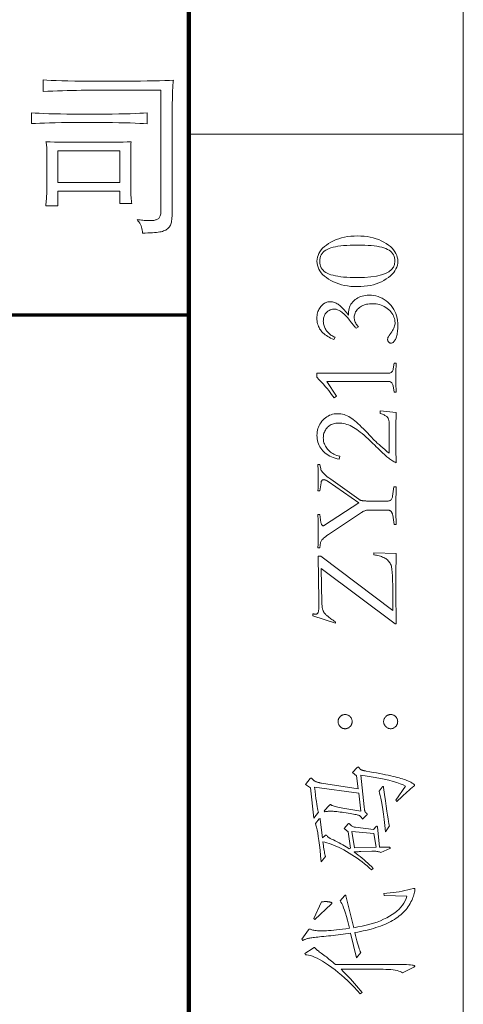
# Model space of a CAD drawing. Extents: x 0 to 1189, y 0 to 841.
# Tile 123 of 132: x 1163 to 1179, y 38 to 74. Entities that reach past the tile are written whole.
import ezdxf

# ---------------------------------------------------------------- set-up
doc = ezdxf.new("R2010")
doc.units = 0

msp = doc.modelspace()

# ---------------------------------------------------------------- linework, layer by layer
at = {"color": 7, "lineweight": 13}
msp.add_line((1179, 10), (1179, 831), dxfattribs=at)
at = {"color": 7, "lineweight": 100}
msp.add_line((1169, 20), (1169, 821), dxfattribs=at)
at = {"color": 7, "lineweight": 13, "ltscale": 0.25}
msp.add_line((1169, 70.083), (1179, 70.083), dxfattribs=at)
at = {"color": 5, "lineweight": 70}
msp.add_line((1064, 63.5), (1169, 63.5), dxfattribs=at)
at = {"color": 7, "lineweight": 13}
for points in [[(1168.44, 72.045), (1168.432, 72.009), (1168.424, 71.952), (1168.417, 71.875), (1168.411, 71.777), (1168.406, 71.66), (1168.402, 71.522), (1168.399, 71.363), (1168.396, 71.184), (1168.395, 70.985), (1168.395, 70.766), (1168.395, 67.296), (1168.394, 67.223), (1168.392, 67.155), (1168.388, 67.091), (1168.384, 67.031), (1168.377, 66.975), (1168.37, 66.924), (1168.361, 66.877), (1168.35, 66.834), (1168.339, 66.796), (1168.326, 66.761), (1168.31, 66.73), (1168.292, 66.701), (1168.271, 66.674), (1168.246, 66.648), (1168.219, 66.625), (1168.189, 66.604), (1168.155, 66.585), (1168.119, 66.567), (1168.079, 66.552), (1168.037, 66.538), (1167.99, 66.526), (1167.938, 66.516), (1167.88, 66.507), (1167.816, 66.498), (1167.746, 66.492), (1167.671, 66.486), (1167.59, 66.482), (1167.503, 66.478), (1167.41, 66.477), (1167.312, 66.476), (1167.308, 66.53), (1167.3, 66.584), (1167.288, 66.636), (1167.273, 66.687), (1167.255, 66.737), (1167.233, 66.785), (1167.207, 66.833), (1167.178, 66.879), (1167.145, 66.924), (1167.109, 66.968), (1167.164, 66.96), (1167.218, 66.954), (1167.27, 66.948), (1167.32, 66.943), (1167.369, 66.938), (1167.416, 66.935), (1167.46, 66.932), (1167.504, 66.93), (1167.545, 66.929), (1167.584, 66.929), (1167.622, 66.929), (1167.658, 66.931), (1167.692, 66.934), (1167.725, 66.939), (1167.755, 66.945), (1167.784, 66.952), (1167.81, 66.961), (1167.835, 66.971), (1167.858, 66.982), (1167.88, 66.994), (1167.899, 67.009), (1167.916, 67.027), (1167.932, 67.049), (1167.945, 67.074), (1167.956, 67.102), (1167.965, 67.134), (1167.972, 67.17), (1167.977, 67.208), (1167.98, 67.25), (1167.981, 67.296), (1167.981, 71.678), (1165.397, 71.678), (1165.233, 71.677), (1165.068, 71.676), (1164.901, 71.674), (1164.732, 71.67), (1164.562, 71.666), (1164.39, 71.661), (1164.216, 71.655), (1164.041, 71.648), (1163.864, 71.641), (1163.685, 71.632), (1163.685, 72.052), (1163.824, 72.043), (1163.984, 72.035), (1164.166, 72.028), (1164.369, 72.022), (1164.593, 72.017), (1164.838, 72.013), (1165.104, 72.01), (1165.391, 72.008), (1165.7, 72.006), (1166.03, 72.006), (1166.36, 72.006), (1166.671, 72.007), (1166.962, 72.009), (1167.233, 72.012), (1167.484, 72.016), (1167.715, 72.02), (1167.926, 72.025), (1168.117, 72.031), (1168.289, 72.038)], [(1167.476, 70.451), (1167.35, 70.461), (1167.207, 70.47), (1167.045, 70.478), (1166.865, 70.485), (1166.668, 70.49), (1166.452, 70.495), (1166.219, 70.499), (1165.967, 70.501), (1165.698, 70.503), (1165.41, 70.504), (1165.122, 70.503), (1164.85, 70.502), (1164.594, 70.5), (1164.355, 70.497), (1164.132, 70.494), (1163.926, 70.489), (1163.736, 70.484), (1163.563, 70.478), (1163.406, 70.472), (1163.265, 70.464), (1163.265, 70.858), (1163.395, 70.848), (1163.543, 70.839), (1163.709, 70.831), (1163.893, 70.824), (1164.096, 70.818), (1164.316, 70.814), (1164.555, 70.81), (1164.812, 70.807), (1165.087, 70.806), (1165.38, 70.805), (1165.674, 70.806), (1165.948, 70.807), (1166.204, 70.81), (1166.442, 70.814), (1166.66, 70.818), (1166.861, 70.824), (1167.042, 70.831), (1167.206, 70.839), (1167.35, 70.848), (1167.476, 70.858)], [(1164.229, 68.004), (1164.229, 67.466), (1163.783, 67.466), (1163.791, 67.529), (1163.797, 67.592), (1163.803, 67.654), (1163.808, 67.715), (1163.813, 67.776), (1163.816, 67.837), (1163.819, 67.898), (1163.821, 67.958), (1163.822, 68.017), (1163.823, 68.076), (1163.823, 69.441), (1163.822, 69.489), (1163.821, 69.535), (1163.82, 69.577), (1163.817, 69.617), (1163.814, 69.654), (1163.811, 69.688), (1163.807, 69.719), (1163.802, 69.747), (1163.796, 69.773), (1163.79, 69.795), (1163.946, 69.793), (1164.103, 69.79), (1164.26, 69.788), (1164.418, 69.787), (1164.576, 69.785), (1164.735, 69.784), (1164.894, 69.783), (1165.053, 69.783), (1165.213, 69.782), (1165.374, 69.782), (1165.534, 69.782), (1165.692, 69.783), (1165.849, 69.783), (1166.004, 69.784), (1166.157, 69.785), (1166.309, 69.787), (1166.459, 69.788), (1166.607, 69.79), (1166.754, 69.793), (1166.899, 69.795), (1166.895, 69.786), (1166.892, 69.77), (1166.889, 69.749), (1166.886, 69.723), (1166.884, 69.69), (1166.882, 69.652), (1166.881, 69.608), (1166.88, 69.558), (1166.88, 69.502), (1166.879, 69.441), (1166.879, 68.24), (1166.88, 68.152), (1166.881, 68.068), (1166.883, 67.989), (1166.886, 67.914), (1166.889, 67.844), (1166.893, 67.778), (1166.899, 67.716), (1166.905, 67.659), (1166.911, 67.606), (1166.919, 67.558), (1166.479, 67.558), (1166.479, 68.004)], [(1166.479, 68.313), (1166.479, 69.467), (1164.229, 69.467), (1164.229, 68.313)], [(1173.667, 65.446), (1173.671, 65.521), (1173.684, 65.593), (1173.705, 65.663), (1173.734, 65.731), (1173.772, 65.797), (1173.819, 65.86), (1173.874, 65.922), (1173.938, 65.982), (1174.009, 66.04), (1174.09, 66.096), (1174.177, 66.148), (1174.267, 66.194), (1174.362, 66.235), (1174.461, 66.271), (1174.564, 66.301), (1174.672, 66.326), (1174.783, 66.345), (1174.899, 66.359), (1175.018, 66.367), (1175.142, 66.37), (1175.265, 66.367), (1175.384, 66.359), (1175.498, 66.345), (1175.609, 66.326), (1175.716, 66.301), (1175.819, 66.271), (1175.917, 66.235), (1176.012, 66.194), (1176.103, 66.148), (1176.189, 66.096), (1176.27, 66.04), (1176.342, 65.982), (1176.405, 65.922), (1176.46, 65.86), (1176.507, 65.797), (1176.545, 65.731), (1176.574, 65.663), (1176.595, 65.593), (1176.608, 65.521), (1176.612, 65.446), (1176.608, 65.375), (1176.596, 65.305), (1176.575, 65.237), (1176.545, 65.17), (1176.508, 65.105), (1176.462, 65.041), (1176.407, 64.98), (1176.345, 64.919), (1176.273, 64.861), (1176.194, 64.804), (1176.108, 64.751), (1176.018, 64.703), (1175.923, 64.661), (1175.825, 64.624), (1175.722, 64.594), (1175.614, 64.568), (1175.503, 64.549), (1175.387, 64.535), (1175.266, 64.526), (1175.142, 64.523), (1175.018, 64.526), (1174.899, 64.534), (1174.783, 64.548), (1174.672, 64.567), (1174.564, 64.592), (1174.461, 64.622), (1174.362, 64.658), (1174.267, 64.699), (1174.177, 64.745), (1174.09, 64.797), (1174.009, 64.853), (1173.938, 64.911), (1173.874, 64.971), (1173.819, 65.032), (1173.772, 65.096), (1173.734, 65.162), (1173.705, 65.23), (1173.684, 65.3), (1173.671, 65.372)], [(1176.508, 65.446), (1176.505, 65.511), (1176.495, 65.572), (1176.478, 65.629), (1176.455, 65.681), (1176.425, 65.73), (1176.389, 65.774), (1176.345, 65.814), (1176.296, 65.85), (1176.239, 65.882), (1176.176, 65.91), (1176.106, 65.935), (1176.028, 65.957), (1175.943, 65.976), (1175.851, 65.993), (1175.751, 66.007), (1175.644, 66.019), (1175.529, 66.028), (1175.408, 66.034), (1175.278, 66.038), (1175.142, 66.039), (1175.005, 66.038), (1174.876, 66.034), (1174.754, 66.028), (1174.639, 66.019), (1174.532, 66.007), (1174.432, 65.993), (1174.34, 65.976), (1174.254, 65.957), (1174.176, 65.935), (1174.106, 65.91), (1174.042, 65.882), (1173.985, 65.85), (1173.935, 65.814), (1173.891, 65.774), (1173.854, 65.73), (1173.824, 65.681), (1173.801, 65.629), (1173.784, 65.572), (1173.774, 65.511), (1173.771, 65.446), (1173.774, 65.382), (1173.784, 65.321), (1173.801, 65.264), (1173.824, 65.212), (1173.854, 65.163), (1173.891, 65.119), (1173.935, 65.079), (1173.985, 65.042), (1174.042, 65.011), (1174.106, 64.983), (1174.176, 64.958), (1174.254, 64.936), (1174.34, 64.917), (1174.432, 64.9), (1174.532, 64.886), (1174.639, 64.874), (1174.754, 64.865), (1174.876, 64.859), (1175.005, 64.855), (1175.142, 64.854), (1175.401, 64.86), (1175.634, 64.877), (1175.839, 64.907), (1176.016, 64.949), (1176.167, 65.002), (1176.29, 65.067), (1176.385, 65.144), (1176.454, 65.233), (1176.495, 65.334)], [(1174.327, 62.677), (1174.282, 62.596), (1174.221, 62.623), (1174.164, 62.65), (1174.109, 62.679), (1174.058, 62.709), (1174.01, 62.741), (1173.965, 62.773), (1173.924, 62.806), (1173.885, 62.84), (1173.85, 62.876), (1173.818, 62.913), (1173.79, 62.951), (1173.764, 62.991), (1173.741, 63.032), (1173.721, 63.076), (1173.705, 63.122), (1173.691, 63.169), (1173.68, 63.219), (1173.673, 63.27), (1173.668, 63.323), (1173.667, 63.379), (1173.668, 63.428), (1173.672, 63.477), (1173.68, 63.523), (1173.69, 63.568), (1173.703, 63.612), (1173.719, 63.653), (1173.738, 63.693), (1173.759, 63.732), (1173.784, 63.769), (1173.812, 63.804), (1173.841, 63.837), (1173.871, 63.866), (1173.901, 63.892), (1173.932, 63.914), (1173.964, 63.933), (1173.997, 63.948), (1174.03, 63.96), (1174.063, 63.969), (1174.098, 63.974), (1174.133, 63.976), (1174.168, 63.975), (1174.203, 63.971), (1174.237, 63.965), (1174.271, 63.957), (1174.305, 63.946), (1174.338, 63.933), (1174.371, 63.917), (1174.404, 63.899), (1174.436, 63.879), (1174.468, 63.856), (1174.5, 63.831), (1174.532, 63.803), (1174.566, 63.772), (1174.599, 63.739), (1174.634, 63.703), (1174.669, 63.664), (1174.705, 63.623), (1174.741, 63.579), (1174.778, 63.532), (1174.816, 63.483), (1174.814, 63.547), (1174.817, 63.61), (1174.824, 63.669), (1174.836, 63.726), (1174.853, 63.78), (1174.875, 63.832), (1174.902, 63.881), (1174.933, 63.927), (1174.97, 63.971), (1175.011, 64.012), (1175.055, 64.05), (1175.102, 64.084), (1175.152, 64.114), (1175.204, 64.139), (1175.258, 64.161), (1175.315, 64.179), (1175.375, 64.193), (1175.436, 64.203), (1175.5, 64.209), (1175.567, 64.211), (1175.654, 64.208), (1175.737, 64.199), (1175.818, 64.183), (1175.897, 64.161), (1175.972, 64.133), (1176.045, 64.099), (1176.115, 64.058), (1176.183, 64.011), (1176.247, 63.958), (1176.309, 63.899), (1176.367, 63.835), (1176.418, 63.767), (1176.464, 63.696), (1176.503, 63.622), (1176.537, 63.544), (1176.564, 63.462), (1176.585, 63.378), (1176.6, 63.289), (1176.609, 63.198), (1176.612, 63.103), (1176.612, 63.042), (1176.609, 62.984), (1176.606, 62.929), (1176.6, 62.877), (1176.594, 62.828), (1176.586, 62.782), (1176.576, 62.739), (1176.565, 62.699), (1176.552, 62.662), (1176.538, 62.627), (1176.523, 62.597), (1176.507, 62.569), (1176.491, 62.544), (1176.474, 62.523), (1176.457, 62.505), (1176.439, 62.491), (1176.421, 62.479), (1176.402, 62.471), (1176.383, 62.466), (1176.364, 62.465), (1176.355, 62.465), (1176.346, 62.466), (1176.337, 62.468), (1176.328, 62.471), (1176.32, 62.475), (1176.312, 62.48), (1176.304, 62.486), (1176.296, 62.492), (1176.288, 62.499), (1176.28, 62.508), (1176.273, 62.516), (1176.266, 62.525), (1176.26, 62.534), (1176.255, 62.543), (1176.251, 62.552), (1176.248, 62.562), (1176.245, 62.571), (1176.243, 62.581), (1176.242, 62.59), (1176.241, 62.6), (1176.242, 62.616), (1176.245, 62.632), (1176.249, 62.648), (1176.254, 62.665), (1176.262, 62.683), (1176.271, 62.701), (1176.281, 62.719), (1176.294, 62.738), (1176.307, 62.757), (1176.323, 62.777), (1176.359, 62.827), (1176.391, 62.875), (1176.42, 62.922), (1176.444, 62.967), (1176.465, 63.011), (1176.482, 63.053), (1176.496, 63.094), (1176.505, 63.133), (1176.511, 63.171), (1176.513, 63.207), (1176.51, 63.261), (1176.503, 63.314), (1176.491, 63.366), (1176.474, 63.417), (1176.453, 63.466), (1176.427, 63.514), (1176.395, 63.561), (1176.359, 63.606), (1176.319, 63.65), (1176.273, 63.693), (1176.224, 63.733), (1176.173, 63.769), (1176.12, 63.8), (1176.065, 63.828), (1176.007, 63.851), (1175.948, 63.87), (1175.886, 63.885), (1175.823, 63.895), (1175.757, 63.901), (1175.689, 63.903), (1175.632, 63.902), (1175.578, 63.898), (1175.525, 63.891), (1175.474, 63.881), (1175.425, 63.868), (1175.379, 63.852), (1175.334, 63.834), (1175.291, 63.812), (1175.251, 63.788), (1175.212, 63.761), (1175.176, 63.732), (1175.144, 63.701), (1175.116, 63.669), (1175.092, 63.635), (1175.071, 63.6), (1175.054, 63.563), (1175.041, 63.525), (1175.032, 63.485), (1175.026, 63.444), (1175.024, 63.401), (1175.026, 63.368), (1175.03, 63.334), (1175.038, 63.3), (1175.049, 63.266), (1175.063, 63.232), (1175.08, 63.197), (1175.1, 63.162), (1175.123, 63.128), (1175.149, 63.093), (1175.178, 63.057), (1175.092, 63.008), (1175.076, 63.026), (1175.059, 63.044), (1175.043, 63.063), (1175.027, 63.083), (1175.011, 63.103), (1174.994, 63.123), (1174.978, 63.143), (1174.962, 63.164), (1174.945, 63.185), (1174.929, 63.207), (1174.857, 63.301), (1174.787, 63.386), (1174.719, 63.46), (1174.654, 63.525), (1174.591, 63.58), (1174.53, 63.625), (1174.471, 63.66), (1174.415, 63.684), (1174.361, 63.699), (1174.309, 63.704), (1174.273, 63.703), (1174.238, 63.699), (1174.204, 63.693), (1174.172, 63.684), (1174.142, 63.673), (1174.113, 63.66), (1174.085, 63.643), (1174.059, 63.625), (1174.034, 63.604), (1174.011, 63.58), (1173.989, 63.554), (1173.97, 63.528), (1173.953, 63.5), (1173.938, 63.471), (1173.926, 63.44), (1173.916, 63.409), (1173.908, 63.376), (1173.902, 63.342), (1173.899, 63.306), (1173.897, 63.27), (1173.899, 63.234), (1173.902, 63.198), (1173.907, 63.163), (1173.915, 63.128), (1173.925, 63.094), (1173.937, 63.06), (1173.952, 63.027), (1173.969, 62.993), (1173.987, 62.961), (1174.008, 62.928), (1174.031, 62.897), (1174.057, 62.867), (1174.084, 62.838), (1174.113, 62.811), (1174.144, 62.785), (1174.176, 62.761), (1174.211, 62.738), (1174.248, 62.716), (1174.287, 62.696)], [(1176.554, 61.736), (1176.551, 61.688), (1176.549, 61.64), (1176.547, 61.59), (1176.545, 61.538), (1176.543, 61.486), (1176.542, 61.433), (1176.541, 61.378), (1176.541, 61.322), (1176.54, 61.265), (1176.54, 61.207), (1176.54, 61.148), (1176.541, 61.091), (1176.541, 61.035), (1176.542, 60.981), (1176.543, 60.927), (1176.545, 60.875), (1176.547, 60.824), (1176.549, 60.774), (1176.551, 60.725), (1176.554, 60.677), (1176.481, 60.677), (1176.44, 60.913), (1176.433, 60.943), (1176.423, 60.97), (1176.411, 60.993), (1176.397, 61.014), (1176.38, 61.031), (1176.362, 61.046), (1176.341, 61.057), (1176.317, 61.065), (1176.292, 61.069), (1176.264, 61.071), (1174.029, 61.071), (1174.377, 60.532), (1174.291, 60.469), (1174.248, 60.533), (1174.201, 60.599), (1174.149, 60.668), (1174.094, 60.739), (1174.033, 60.813), (1173.969, 60.889), (1173.9, 60.968), (1173.826, 61.05), (1173.749, 61.134), (1173.667, 61.22), (1173.667, 61.37), (1176.264, 61.37), (1176.294, 61.371), (1176.32, 61.376), (1176.345, 61.384), (1176.367, 61.395), (1176.386, 61.409), (1176.403, 61.427), (1176.417, 61.447), (1176.429, 61.471), (1176.438, 61.498), (1176.445, 61.528), (1176.481, 61.736)], [(1176.554, 59.935), (1176.551, 59.867), (1176.549, 59.794), (1176.547, 59.715), (1176.545, 59.631), (1176.543, 59.541), (1176.542, 59.446), (1176.541, 59.346), (1176.541, 59.24), (1176.54, 59.129), (1176.54, 59.012), (1176.54, 58.898), (1176.541, 58.789), (1176.541, 58.685), (1176.542, 58.587), (1176.543, 58.494), (1176.545, 58.406), (1176.547, 58.323), (1176.549, 58.246), (1176.551, 58.174), (1176.554, 58.107), (1176.519, 58.125), (1176.484, 58.143), (1176.449, 58.163), (1176.415, 58.183), (1176.382, 58.204), (1176.348, 58.227), (1176.315, 58.25), (1176.283, 58.274), (1176.251, 58.298), (1176.219, 58.324), (1176.186, 58.352), (1176.15, 58.383), (1176.112, 58.417), (1176.071, 58.455), (1176.028, 58.495), (1175.981, 58.539), (1175.933, 58.586), (1175.881, 58.636), (1175.827, 58.689), (1175.771, 58.745), (1175.688, 58.827), (1175.607, 58.904), (1175.53, 58.977), (1175.454, 59.046), (1175.381, 59.109), (1175.311, 59.169), (1175.243, 59.223), (1175.177, 59.274), (1175.114, 59.319), (1175.054, 59.36), (1174.994, 59.397), (1174.935, 59.431), (1174.875, 59.46), (1174.815, 59.485), (1174.755, 59.506), (1174.696, 59.524), (1174.635, 59.538), (1174.575, 59.547), (1174.515, 59.553), (1174.454, 59.555), (1174.405, 59.553), (1174.358, 59.549), (1174.313, 59.541), (1174.27, 59.53), (1174.229, 59.516), (1174.19, 59.499), (1174.152, 59.479), (1174.117, 59.455), (1174.083, 59.429), (1174.051, 59.399), (1174.022, 59.367), (1173.996, 59.334), (1173.973, 59.299), (1173.953, 59.262), (1173.936, 59.224), (1173.922, 59.185), (1173.911, 59.144), (1173.904, 59.101), (1173.899, 59.057), (1173.897, 59.012), (1173.899, 58.967), (1173.904, 58.923), (1173.911, 58.88), (1173.922, 58.838), (1173.937, 58.796), (1173.954, 58.755), (1173.974, 58.715), (1173.997, 58.676), (1174.024, 58.638), (1174.054, 58.6), (1174.086, 58.564), (1174.121, 58.531), (1174.159, 58.499), (1174.199, 58.47), (1174.242, 58.443), (1174.287, 58.418), (1174.335, 58.396), (1174.386, 58.376), (1174.439, 58.358), (1174.495, 58.342), (1174.477, 58.238), (1174.401, 58.254), (1174.33, 58.274), (1174.261, 58.296), (1174.197, 58.322), (1174.135, 58.35), (1174.077, 58.382), (1174.022, 58.417), (1173.971, 58.456), (1173.924, 58.497), (1173.879, 58.541), (1173.839, 58.589), (1173.803, 58.638), (1173.771, 58.689), (1173.743, 58.742), (1173.72, 58.797), (1173.701, 58.854), (1173.686, 58.913), (1173.675, 58.974), (1173.669, 59.037), (1173.667, 59.103), (1173.669, 59.168), (1173.676, 59.231), (1173.687, 59.292), (1173.702, 59.351), (1173.722, 59.408), (1173.746, 59.463), (1173.774, 59.516), (1173.807, 59.567), (1173.844, 59.617), (1173.886, 59.664), (1173.931, 59.707), (1173.978, 59.747), (1174.026, 59.781), (1174.076, 59.811), (1174.128, 59.837), (1174.181, 59.857), (1174.237, 59.874), (1174.294, 59.885), (1174.353, 59.892), (1174.413, 59.894), (1174.474, 59.892), (1174.535, 59.886), (1174.594, 59.875), (1174.653, 59.86), (1174.711, 59.841), (1174.769, 59.817), (1174.825, 59.789), (1174.881, 59.757), (1174.936, 59.72), (1174.99, 59.679), (1175.045, 59.634), (1175.103, 59.585), (1175.164, 59.531), (1175.227, 59.472), (1175.293, 59.41), (1175.361, 59.343), (1175.433, 59.271), (1175.506, 59.195), (1175.583, 59.115), (1175.662, 59.03), (1175.707, 58.983), (1175.756, 58.933), (1175.809, 58.882), (1175.866, 58.827), (1175.928, 58.771), (1175.994, 58.713), (1176.064, 58.652), (1176.139, 58.589), (1176.217, 58.523), (1176.3, 58.456), (1176.3, 59.519), (1176.3, 59.552), (1176.298, 59.584), (1176.295, 59.613), (1176.29, 59.64), (1176.285, 59.665), (1176.278, 59.689), (1176.27, 59.71), (1176.261, 59.729), (1176.251, 59.746), (1176.239, 59.761), (1176.225, 59.775), (1176.209, 59.789), (1176.19, 59.804), (1176.167, 59.818), (1176.142, 59.833), (1176.115, 59.848), (1176.084, 59.862), (1176.05, 59.877), (1176.014, 59.893), (1175.974, 59.908), (1175.974, 60.003)], [(1176.422, 56.89), (1176.472, 57.229), (1176.554, 57.229), (1176.551, 57.129), (1176.549, 57.035), (1176.547, 56.949), (1176.545, 56.869), (1176.543, 56.797), (1176.542, 56.732), (1176.541, 56.674), (1176.541, 56.623), (1176.54, 56.578), (1176.54, 56.541), (1176.54, 56.466), (1176.541, 56.393), (1176.541, 56.321), (1176.542, 56.25), (1176.543, 56.182), (1176.545, 56.115), (1176.547, 56.049), (1176.549, 55.985), (1176.551, 55.923), (1176.554, 55.863), (1176.481, 55.863), (1176.427, 56.202), (1176.424, 56.217), (1176.42, 56.232), (1176.416, 56.246), (1176.411, 56.259), (1176.406, 56.272), (1176.4, 56.285), (1176.394, 56.297), (1176.386, 56.308), (1176.379, 56.319), (1176.37, 56.329), (1176.362, 56.338), (1176.353, 56.347), (1176.344, 56.354), (1176.334, 56.361), (1176.325, 56.366), (1176.315, 56.371), (1176.305, 56.374), (1176.294, 56.377), (1176.284, 56.378), (1176.273, 56.379), (1175.517, 56.379), (1175.496, 56.378), (1175.475, 56.375), (1175.453, 56.371), (1175.431, 56.366), (1175.409, 56.358), (1175.386, 56.349), (1175.363, 56.339), (1175.339, 56.326), (1175.315, 56.313), (1175.291, 56.297), (1174.083, 55.492), (1174.031, 55.456), (1173.985, 55.422), (1173.943, 55.39), (1173.907, 55.358), (1173.876, 55.329), (1173.85, 55.301), (1173.829, 55.274), (1173.814, 55.248), (1173.803, 55.225), (1173.798, 55.202), (1173.771, 55.003), (1173.698, 55.003), (1173.701, 55.025), (1173.703, 55.056), (1173.705, 55.096), (1173.707, 55.144), (1173.709, 55.201), (1173.71, 55.266), (1173.711, 55.34), (1173.711, 55.423), (1173.712, 55.514), (1173.712, 55.614), (1173.712, 55.696), (1173.711, 55.773), (1173.711, 55.845), (1173.71, 55.913), (1173.709, 55.976), (1173.707, 56.034), (1173.705, 56.088), (1173.703, 56.137), (1173.701, 56.181), (1173.698, 56.22), (1173.771, 56.22), (1173.812, 55.935), (1173.816, 55.912), (1173.821, 55.891), (1173.827, 55.873), (1173.834, 55.857), (1173.842, 55.844), (1173.851, 55.833), (1173.861, 55.824), (1173.872, 55.818), (1173.884, 55.814), (1173.897, 55.813), (1173.902, 55.813), (1173.907, 55.814), (1173.911, 55.815), (1173.916, 55.816), (1173.921, 55.817), (1173.926, 55.819), (1173.931, 55.822), (1173.937, 55.825), (1173.942, 55.828), (1173.947, 55.831), (1175.196, 56.646), (1174.074, 57.424), (1174.054, 57.437), (1174.036, 57.448), (1174.018, 57.458), (1174.001, 57.467), (1173.985, 57.475), (1173.969, 57.481), (1173.955, 57.486), (1173.941, 57.489), (1173.928, 57.491), (1173.916, 57.492), (1173.9, 57.491), (1173.885, 57.487), (1173.872, 57.482), (1173.861, 57.474), (1173.85, 57.463), (1173.841, 57.451), (1173.833, 57.436), (1173.826, 57.419), (1173.82, 57.4), (1173.816, 57.379), (1173.771, 57.089), (1173.698, 57.089), (1173.701, 57.101), (1173.703, 57.121), (1173.705, 57.149), (1173.707, 57.185), (1173.709, 57.229), (1173.71, 57.281), (1173.711, 57.341), (1173.711, 57.409), (1173.712, 57.485), (1173.712, 57.569), (1173.712, 57.64), (1173.711, 57.706), (1173.71, 57.767), (1173.709, 57.823), (1173.708, 57.873), (1173.705, 57.918), (1173.703, 57.957), (1173.7, 57.991), (1173.697, 58.02), (1173.694, 58.044), (1173.766, 58.044), (1173.802, 57.89), (1173.809, 57.862), (1173.823, 57.831), (1173.843, 57.798), (1173.87, 57.763), (1173.903, 57.726), (1173.943, 57.686), (1173.99, 57.644), (1174.043, 57.6), (1174.103, 57.554), (1174.169, 57.505), (1175.192, 56.777), (1175.202, 56.77), (1175.212, 56.763), (1175.223, 56.757), (1175.234, 56.751), (1175.246, 56.746), (1175.258, 56.741), (1175.27, 56.737), (1175.283, 56.733), (1175.296, 56.73), (1175.309, 56.727), (1175.324, 56.724), (1175.339, 56.722), (1175.357, 56.72), (1175.376, 56.718), (1175.396, 56.717), (1175.418, 56.716), (1175.442, 56.715), (1175.467, 56.714), (1175.494, 56.714), (1175.522, 56.713), (1176.264, 56.713), (1176.289, 56.715), (1176.312, 56.72), (1176.333, 56.729), (1176.352, 56.742), (1176.369, 56.758), (1176.384, 56.777), (1176.397, 56.8), (1176.407, 56.826), (1176.416, 56.856)], [(1175.744, 54.827), (1176.554, 54.808), (1176.551, 54.683), (1176.549, 54.563), (1176.547, 54.448), (1176.545, 54.337), (1176.543, 54.232), (1176.542, 54.131), (1176.541, 54.035), (1176.541, 53.944), (1176.54, 53.858), (1176.54, 53.777), (1176.54, 53.588), (1176.541, 53.407), (1176.542, 53.234), (1176.543, 53.069), (1176.545, 52.911), (1176.547, 52.762), (1176.549, 52.62), (1176.552, 52.487), (1176.555, 52.361), (1176.558, 52.243), (1176.513, 52.243), (1173.821, 54.252), (1173.843, 53.008), (1173.845, 52.972), (1173.848, 52.939), (1173.851, 52.907), (1173.854, 52.877), (1173.858, 52.849), (1173.862, 52.822), (1173.867, 52.797), (1173.872, 52.774), (1173.878, 52.753), (1173.884, 52.734), (1173.891, 52.715), (1173.899, 52.697), (1173.909, 52.679), (1173.92, 52.66), (1173.932, 52.642), (1173.946, 52.624), (1173.96, 52.606), (1173.977, 52.588), (1173.994, 52.57), (1174.013, 52.553), (1174.034, 52.534), (1174.057, 52.515), (1174.083, 52.494), (1174.112, 52.472), (1174.144, 52.448), (1174.178, 52.423), (1174.214, 52.397), (1174.254, 52.37), (1174.296, 52.341), (1174.341, 52.311), (1174.341, 52.265), (1173.513, 52.532), (1173.513, 52.609), (1173.526, 52.606), (1173.539, 52.603), (1173.551, 52.6), (1173.562, 52.598), (1173.573, 52.596), (1173.583, 52.594), (1173.592, 52.593), (1173.601, 52.592), (1173.609, 52.591), (1173.617, 52.591), (1173.633, 52.592), (1173.647, 52.595), (1173.66, 52.6), (1173.672, 52.606), (1173.683, 52.615), (1173.693, 52.625), (1173.701, 52.638), (1173.708, 52.652), (1173.714, 52.668), (1173.719, 52.686), (1173.723, 52.707), (1173.726, 52.733), (1173.729, 52.762), (1173.731, 52.796), (1173.733, 52.834), (1173.734, 52.877), (1173.735, 52.924), (1173.735, 52.974), (1173.735, 53.03), (1173.735, 53.089), (1173.712, 54.704), (1173.802, 54.704), (1176.427, 52.727), (1176.427, 53.591), (1176.427, 53.687), (1176.425, 53.777), (1176.423, 53.862), (1176.42, 53.941), (1176.417, 54.014), (1176.412, 54.081), (1176.407, 54.143), (1176.401, 54.199), (1176.394, 54.25), (1176.386, 54.295), (1176.377, 54.336), (1176.365, 54.375), (1176.35, 54.412), (1176.332, 54.447), (1176.312, 54.48), (1176.289, 54.511), (1176.264, 54.54), (1176.236, 54.566), (1176.205, 54.591), (1176.171, 54.614), (1176.136, 54.635), (1176.098, 54.654), (1176.06, 54.672), (1176.019, 54.688), (1175.977, 54.703), (1175.934, 54.716), (1175.889, 54.728), (1175.842, 54.738), (1175.794, 54.747), (1175.744, 54.754)], [(1174.436, 48.677), (1174.437, 48.698), (1174.439, 48.718), (1174.443, 48.737), (1174.448, 48.756), (1174.455, 48.775), (1174.464, 48.792), (1174.474, 48.81), (1174.485, 48.826), (1174.498, 48.843), (1174.513, 48.858), (1174.529, 48.873), (1174.545, 48.886), (1174.562, 48.897), (1174.579, 48.907), (1174.597, 48.916), (1174.615, 48.923), (1174.634, 48.928), (1174.653, 48.932), (1174.673, 48.934), (1174.694, 48.935), (1174.714, 48.934), (1174.734, 48.932), (1174.754, 48.928), (1174.772, 48.923), (1174.791, 48.916), (1174.808, 48.907), (1174.825, 48.897), (1174.842, 48.886), (1174.857, 48.873), (1174.873, 48.858), (1174.887, 48.843), (1174.9, 48.826), (1174.911, 48.81), (1174.92, 48.792), (1174.929, 48.775), (1174.935, 48.756), (1174.941, 48.737), (1174.944, 48.718), (1174.947, 48.698), (1174.947, 48.677), (1174.947, 48.657), (1174.944, 48.637), (1174.941, 48.617), (1174.935, 48.598), (1174.929, 48.58), (1174.92, 48.562), (1174.911, 48.545), (1174.9, 48.528), (1174.887, 48.512), (1174.873, 48.496), (1174.857, 48.482), (1174.842, 48.469), (1174.825, 48.457), (1174.808, 48.447), (1174.791, 48.439), (1174.772, 48.432), (1174.754, 48.426), (1174.734, 48.422), (1174.714, 48.42), (1174.694, 48.419), (1174.673, 48.42), (1174.653, 48.422), (1174.634, 48.426), (1174.615, 48.432), (1174.597, 48.439), (1174.579, 48.447), (1174.562, 48.457), (1174.545, 48.469), (1174.529, 48.482), (1174.513, 48.496), (1174.498, 48.512), (1174.485, 48.528), (1174.474, 48.545), (1174.464, 48.562), (1174.455, 48.58), (1174.448, 48.598), (1174.443, 48.617), (1174.439, 48.637), (1174.437, 48.657)], [(1176.097, 48.677), (1176.097, 48.698), (1176.1, 48.718), (1176.104, 48.737), (1176.109, 48.756), (1176.116, 48.775), (1176.124, 48.792), (1176.134, 48.81), (1176.146, 48.826), (1176.159, 48.843), (1176.173, 48.858), (1176.189, 48.873), (1176.205, 48.886), (1176.222, 48.897), (1176.239, 48.907), (1176.257, 48.916), (1176.276, 48.923), (1176.295, 48.928), (1176.314, 48.932), (1176.334, 48.934), (1176.354, 48.935), (1176.375, 48.934), (1176.395, 48.932), (1176.414, 48.928), (1176.433, 48.923), (1176.451, 48.916), (1176.469, 48.907), (1176.486, 48.897), (1176.502, 48.886), (1176.518, 48.873), (1176.533, 48.858), (1176.547, 48.843), (1176.56, 48.826), (1176.571, 48.81), (1176.581, 48.792), (1176.589, 48.775), (1176.596, 48.756), (1176.601, 48.737), (1176.605, 48.718), (1176.607, 48.698), (1176.608, 48.677), (1176.607, 48.657), (1176.605, 48.637), (1176.601, 48.617), (1176.596, 48.598), (1176.589, 48.58), (1176.581, 48.562), (1176.571, 48.545), (1176.56, 48.528), (1176.547, 48.512), (1176.533, 48.496), (1176.518, 48.482), (1176.502, 48.469), (1176.486, 48.457), (1176.469, 48.447), (1176.451, 48.439), (1176.433, 48.432), (1176.414, 48.426), (1176.395, 48.422), (1176.375, 48.42), (1176.354, 48.419), (1176.334, 48.42), (1176.314, 48.422), (1176.295, 48.426), (1176.276, 48.432), (1176.257, 48.439), (1176.239, 48.447), (1176.222, 48.457), (1176.205, 48.469), (1176.189, 48.482), (1176.173, 48.496), (1176.159, 48.512), (1176.146, 48.528), (1176.134, 48.545), (1176.124, 48.562), (1176.116, 48.58), (1176.109, 48.598), (1176.104, 48.617), (1176.1, 48.637), (1176.097, 48.657)], [(1175.137, 47.003), (1175.142, 47.007), (1175.146, 47.011), (1175.15, 47.015), (1175.154, 47.017), (1175.157, 47.02), (1175.16, 47.022), (1175.163, 47.024), (1175.166, 47.025), (1175.169, 47.025), (1175.171, 47.026), (1175.174, 47.025), (1175.177, 47.024), (1175.18, 47.022), (1175.183, 47.019), (1175.187, 47.015), (1175.191, 47.01), (1175.196, 47.005), (1175.201, 46.998), (1175.206, 46.991), (1175.212, 46.983), (1175.218, 46.974), (1175.224, 46.966), (1175.231, 46.959), (1175.238, 46.952), (1175.245, 46.945), (1175.253, 46.938), (1175.261, 46.932), (1175.269, 46.927), (1175.278, 46.922), (1175.287, 46.917), (1175.297, 46.913), (1175.308, 46.908), (1175.321, 46.904), (1175.335, 46.9), (1175.351, 46.896), (1175.369, 46.892), (1175.388, 46.888), (1175.408, 46.884), (1175.43, 46.88), (1175.454, 46.876), (1175.589, 46.853), (1175.717, 46.83), (1175.839, 46.808), (1175.954, 46.786), (1176.064, 46.764), (1176.167, 46.743), (1176.264, 46.723), (1176.355, 46.703), (1176.439, 46.683), (1176.517, 46.664), (1176.59, 46.645), (1176.659, 46.626), (1176.724, 46.607), (1176.784, 46.589), (1176.84, 46.571), (1176.892, 46.553), (1176.94, 46.535), (1176.984, 46.517), (1177.023, 46.5), (1177.058, 46.483), (1177.089, 46.466), (1177.118, 46.45), (1177.142, 46.436), (1177.164, 46.422), (1177.182, 46.409), (1177.197, 46.397), (1177.208, 46.387), (1177.217, 46.377), (1177.222, 46.368), (1177.223, 46.36), (1177.223, 46.357), (1177.222, 46.353), (1177.221, 46.35), (1177.22, 46.346), (1177.218, 46.342), (1177.215, 46.339), (1177.212, 46.335), (1177.209, 46.332), (1177.205, 46.328), (1177.201, 46.324), (1177.139, 46.275), (1177.077, 46.224), (1177.016, 46.172), (1176.954, 46.119), (1176.892, 46.064), (1176.83, 46.008), (1176.768, 45.951), (1176.705, 45.893), (1176.643, 45.833), (1176.581, 45.772), (1176.536, 45.813), (1176.893, 46.324), (1176.804, 46.371), (1176.699, 46.416), (1176.577, 46.459), (1176.438, 46.501), (1176.283, 46.541), (1176.112, 46.581), (1175.923, 46.618), (1175.719, 46.654), (1175.497, 46.689), (1175.26, 46.722), (1175.386, 45.578), (1175.389, 45.554), (1175.392, 45.532), (1175.394, 45.512), (1175.397, 45.493), (1175.4, 45.476), (1175.402, 45.46), (1175.405, 45.447), (1175.408, 45.434), (1175.411, 45.424), (1175.413, 45.415), (1175.416, 45.407), (1175.42, 45.399), (1175.423, 45.392), (1175.428, 45.384), (1175.433, 45.377), (1175.438, 45.371), (1175.443, 45.364), (1175.45, 45.358), (1175.456, 45.352), (1175.463, 45.347), (1175.47, 45.342), (1175.476, 45.337), (1175.482, 45.332), (1175.486, 45.327), (1175.49, 45.323), (1175.494, 45.319), (1175.496, 45.316), (1175.498, 45.312), (1175.499, 45.309), (1175.499, 45.306), (1175.499, 45.303), (1175.498, 45.3), (1175.497, 45.297), (1175.496, 45.294), (1175.494, 45.29), (1175.491, 45.287), (1175.488, 45.283), (1175.485, 45.279), (1175.481, 45.274), (1175.477, 45.27), (1175.332, 45.125), (1175.319, 45.145), (1175.306, 45.164), (1175.293, 45.181), (1175.281, 45.197), (1175.267, 45.211), (1175.254, 45.223), (1175.241, 45.234), (1175.228, 45.244), (1175.214, 45.252), (1175.201, 45.259), (1175.184, 45.265), (1175.16, 45.272), (1175.13, 45.279), (1175.093, 45.288), (1175.049, 45.297), (1174.999, 45.306), (1174.942, 45.316), (1174.878, 45.327), (1174.807, 45.339), (1174.73, 45.351), (1174.652, 45.363), (1174.58, 45.374), (1174.513, 45.384), (1174.451, 45.392), (1174.395, 45.399), (1174.345, 45.405), (1174.299, 45.409), (1174.26, 45.412), (1174.225, 45.414), (1174.196, 45.415), (1174.17, 45.415), (1174.145, 45.414), (1174.12, 45.413), (1174.095, 45.412), (1174.071, 45.41), (1174.047, 45.408), (1174.024, 45.406), (1174.001, 45.403), (1173.978, 45.4), (1173.956, 45.397), (1173.925, 45.433), (1174.124, 45.637), (1174.127, 45.64), (1174.131, 45.643), (1174.134, 45.646), (1174.137, 45.648), (1174.141, 45.65), (1174.144, 45.652), (1174.147, 45.653), (1174.15, 45.654), (1174.153, 45.654), (1174.155, 45.655), (1174.158, 45.654), (1174.161, 45.654), (1174.164, 45.653), (1174.168, 45.652), (1174.171, 45.65), (1174.175, 45.648), (1174.179, 45.646), (1174.183, 45.643), (1174.187, 45.64), (1174.192, 45.637), (1174.207, 45.627), (1174.229, 45.618), (1174.256, 45.608), (1174.289, 45.597), (1174.328, 45.587), (1174.374, 45.576), (1174.424, 45.564), (1174.481, 45.553), (1174.544, 45.54), (1174.612, 45.528), (1175.264, 45.415), (1175.187, 46.075), (1173.576, 46.293), (1173.596, 46.142), (1173.614, 46.004), (1173.631, 45.879), (1173.646, 45.768), (1173.661, 45.669), (1173.675, 45.584), (1173.687, 45.512), (1173.698, 45.453), (1173.708, 45.407), (1173.717, 45.374), (1173.558, 45.166), (1173.436, 46.27), (1173.246, 46.392), (1173.422, 46.6), (1173.426, 46.605), (1173.429, 46.608), (1173.433, 46.612), (1173.436, 46.615), (1173.439, 46.617), (1173.443, 46.619), (1173.446, 46.621), (1173.448, 46.622), (1173.451, 46.623), (1173.454, 46.623), (1173.457, 46.622), (1173.461, 46.621), (1173.465, 46.618), (1173.47, 46.615), (1173.476, 46.61), (1173.483, 46.604), (1173.49, 46.597), (1173.498, 46.59), (1173.506, 46.581), (1173.515, 46.571), (1173.525, 46.561), (1173.535, 46.551), (1173.546, 46.542), (1173.557, 46.533), (1173.569, 46.524), (1173.582, 46.516), (1173.595, 46.508), (1173.609, 46.501), (1173.623, 46.494), (1173.637, 46.487), (1173.653, 46.481), (1173.669, 46.475), (1173.686, 46.469), (1173.705, 46.464), (1173.724, 46.459), (1173.744, 46.454), (1173.765, 46.449), (1173.787, 46.445), (1173.81, 46.441), (1173.834, 46.437), (1175.164, 46.234), (1175.11, 46.704), (1174.965, 46.822)], [(1176.042, 46.293), (1176.047, 46.298), (1176.051, 46.302), (1176.055, 46.306), (1176.059, 46.31), (1176.062, 46.313), (1176.065, 46.315), (1176.068, 46.317), (1176.071, 46.319), (1176.074, 46.319), (1176.076, 46.32), (1176.078, 46.319), (1176.081, 46.318), (1176.083, 46.316), (1176.085, 46.313), (1176.087, 46.308), (1176.089, 46.303), (1176.091, 46.298), (1176.093, 46.291), (1176.095, 46.283), (1176.097, 46.275), (1176.13, 46.023), (1176.16, 45.796), (1176.188, 45.595), (1176.213, 45.418), (1176.236, 45.267), (1176.256, 45.14), (1176.273, 45.039), (1176.288, 44.963), (1176.3, 44.911), (1176.309, 44.885), (1176.16, 44.664), (1176.136, 44.894), (1176.112, 45.106), (1176.088, 45.3), (1176.064, 45.475), (1176.041, 45.632), (1176.018, 45.77), (1175.996, 45.89), (1175.973, 45.991), (1175.951, 46.074), (1175.929, 46.139)], [(1173.753, 45.13), (1173.755, 45.132), (1173.758, 45.135), (1173.76, 45.137), (1173.763, 45.138), (1173.765, 45.14), (1173.767, 45.141), (1173.77, 45.142), (1173.771, 45.143), (1173.773, 45.143), (1173.775, 45.143), (1173.777, 45.143), (1173.779, 45.142), (1173.78, 45.141), (1173.782, 45.139), (1173.783, 45.137), (1173.785, 45.134), (1173.786, 45.13), (1173.787, 45.126), (1173.788, 45.121), (1173.789, 45.116), (1173.866, 44.446), (1173.97, 44.532), (1173.973, 44.535), (1173.977, 44.537), (1173.98, 44.539), (1173.983, 44.541), (1173.986, 44.543), (1173.988, 44.544), (1173.991, 44.545), (1173.993, 44.545), (1173.995, 44.546), (1173.997, 44.546), (1173.999, 44.546), (1174.001, 44.545), (1174.003, 44.544), (1174.005, 44.543), (1174.007, 44.541), (1174.01, 44.539), (1174.012, 44.537), (1174.014, 44.534), (1174.017, 44.531), (1174.02, 44.528), (1174.033, 44.513), (1174.047, 44.498), (1174.062, 44.484), (1174.078, 44.471), (1174.094, 44.458), (1174.112, 44.445), (1174.13, 44.434), (1174.15, 44.422), (1174.17, 44.411), (1174.192, 44.401), (1174.265, 44.366), (1174.336, 44.33), (1174.406, 44.295), (1174.474, 44.259), (1174.54, 44.224), (1174.604, 44.188), (1174.667, 44.152), (1174.727, 44.116), (1174.786, 44.08), (1174.843, 44.044), (1174.893, 44.062), (1174.802, 44.664), (1174.658, 44.781), (1174.807, 44.953), (1174.809, 44.956), (1174.811, 44.958), (1174.813, 44.96), (1174.815, 44.962), (1174.817, 44.963), (1174.819, 44.965), (1174.821, 44.966), (1174.823, 44.966), (1174.825, 44.967), (1174.827, 44.967), (1174.83, 44.967), (1174.832, 44.966), (1174.834, 44.966), (1174.836, 44.965), (1174.838, 44.965), (1174.84, 44.964), (1174.842, 44.962), (1174.844, 44.961), (1174.846, 44.959), (1174.848, 44.958), (1174.867, 44.936), (1174.887, 44.916), (1174.908, 44.898), (1174.929, 44.882), (1174.951, 44.868), (1174.973, 44.856), (1174.996, 44.846), (1175.02, 44.838), (1175.044, 44.831), (1175.069, 44.827), (1175.721, 44.745), (1175.83, 44.854), (1175.833, 44.857), (1175.837, 44.86), (1175.84, 44.863), (1175.843, 44.865), (1175.845, 44.867), (1175.848, 44.869), (1175.851, 44.87), (1175.853, 44.871), (1175.855, 44.872), (1175.857, 44.872), (1175.859, 44.872), (1175.86, 44.871), (1175.862, 44.869), (1175.863, 44.867), (1175.865, 44.865), (1175.866, 44.862), (1175.867, 44.858), (1175.868, 44.854), (1175.869, 44.85), (1175.87, 44.845), (1175.943, 44.103), (1175.972, 44.103), (1176.001, 44.104), (1176.03, 44.105), (1176.058, 44.105), (1176.086, 44.106), (1176.113, 44.106), (1176.14, 44.107), (1176.166, 44.107), (1176.191, 44.107), (1176.217, 44.107), (1176.24, 44.107), (1176.261, 44.106), (1176.28, 44.105), (1176.296, 44.103), (1176.31, 44.1), (1176.321, 44.097), (1176.33, 44.094), (1176.336, 44.09), (1176.34, 44.085), (1176.341, 44.08), (1176.341, 44.077), (1176.34, 44.075), (1176.339, 44.072), (1176.338, 44.07), (1176.336, 44.067), (1176.334, 44.065), (1176.332, 44.063), (1176.329, 44.061), (1176.326, 44.059), (1176.323, 44.057), (1175.997, 43.908), (1175.97, 43.919), (1175.942, 43.929), (1175.912, 43.937), (1175.88, 43.944), (1175.848, 43.95), (1175.813, 43.954), (1175.778, 43.957), (1175.741, 43.959), (1175.702, 43.959), (1175.662, 43.958), (1175.264, 43.944), (1175.231, 43.942), (1175.199, 43.941), (1175.17, 43.939), (1175.142, 43.937), (1175.117, 43.935), (1175.094, 43.933), (1175.072, 43.932), (1175.053, 43.93), (1175.035, 43.928), (1175.02, 43.926), (1175.095, 43.873), (1175.169, 43.818), (1175.242, 43.762), (1175.313, 43.705), (1175.383, 43.646), (1175.451, 43.585), (1175.519, 43.523), (1175.584, 43.46), (1175.649, 43.395), (1175.712, 43.329), (1175.658, 43.275), (1175.575, 43.35), (1175.491, 43.425), (1175.404, 43.497), (1175.316, 43.567), (1175.225, 43.635), (1175.132, 43.702), (1175.038, 43.766), (1174.941, 43.829), (1174.842, 43.89), (1174.741, 43.949), (1174.641, 44.004), (1174.544, 44.056), (1174.45, 44.102), (1174.36, 44.144), (1174.272, 44.182), (1174.188, 44.215), (1174.107, 44.243), (1174.03, 44.267), (1173.955, 44.287), (1173.884, 44.302), (1173.892, 44.23), (1173.901, 44.163), (1173.909, 44.1), (1173.918, 44.04), (1173.927, 43.985), (1173.936, 43.934), (1173.945, 43.886), (1173.955, 43.843), (1173.965, 43.803), (1173.974, 43.768), (1173.821, 43.569), (1173.8, 43.789), (1173.779, 43.992), (1173.758, 44.177), (1173.737, 44.344), (1173.715, 44.493), (1173.694, 44.624), (1173.673, 44.736), (1173.651, 44.831), (1173.63, 44.908), (1173.608, 44.967)], [(1174.938, 44.677), (1175.029, 44.08), (1175.821, 44.103), (1175.744, 44.6)], [(1176.106, 42.415), (1176.219, 42.424), (1176.331, 42.435), (1176.442, 42.448), (1176.552, 42.463), (1176.66, 42.48), (1176.767, 42.499), (1176.873, 42.521), (1176.977, 42.544), (1177.081, 42.569), (1177.183, 42.596), (1177.187, 42.597), (1177.191, 42.597), (1177.196, 42.598), (1177.2, 42.599), (1177.203, 42.599), (1177.207, 42.6), (1177.211, 42.6), (1177.214, 42.6), (1177.218, 42.6), (1177.221, 42.6), (1177.224, 42.6), (1177.227, 42.599), (1177.229, 42.598), (1177.231, 42.597), (1177.233, 42.595), (1177.234, 42.592), (1177.235, 42.589), (1177.236, 42.586), (1177.237, 42.582), (1177.237, 42.578), (1177.235, 42.54), (1177.231, 42.501), (1177.224, 42.459), (1177.214, 42.416), (1177.201, 42.37), (1177.185, 42.321), (1177.166, 42.271), (1177.144, 42.219), (1177.12, 42.164), (1177.092, 42.107), (1177.062, 42.05), (1177.029, 41.994), (1176.993, 41.94), (1176.954, 41.887), (1176.913, 41.835), (1176.87, 41.785), (1176.823, 41.736), (1176.774, 41.689), (1176.721, 41.643), (1176.667, 41.598), (1176.609, 41.555), (1176.55, 41.513), (1176.487, 41.473), (1176.423, 41.434), (1176.356, 41.396), (1176.286, 41.36), (1176.214, 41.325), (1176.14, 41.292), (1176.063, 41.26), (1175.984, 41.229), (1175.902, 41.2), (1175.817, 41.172), (1175.73, 41.145), (1175.64, 41.12), (1175.548, 41.096), (1175.453, 41.073), (1175.355, 41.051), (1175.255, 41.031), (1175.152, 41.012), (1175.047, 40.994), (1175.073, 40.886), (1175.099, 40.785), (1175.123, 40.693), (1175.146, 40.608), (1175.168, 40.531), (1175.189, 40.462), (1175.208, 40.401), (1175.226, 40.348), (1175.244, 40.303), (1175.26, 40.265), (1175.106, 40.075), (1174.893, 40.971), (1174.8, 40.958), (1174.708, 40.945), (1174.617, 40.933), (1174.526, 40.921), (1174.436, 40.91), (1174.347, 40.899), (1174.258, 40.889), (1174.17, 40.879), (1174.083, 40.869), (1173.997, 40.86), (1173.914, 40.852), (1173.836, 40.844), (1173.763, 40.836), (1173.696, 40.829), (1173.635, 40.821), (1173.578, 40.815), (1173.527, 40.808), (1173.482, 40.802), (1173.441, 40.796), (1173.406, 40.79), (1173.375, 40.785), (1173.345, 40.778), (1173.317, 40.771), (1173.289, 40.764), (1173.263, 40.755), (1173.239, 40.746), (1173.216, 40.737), (1173.194, 40.727), (1173.174, 40.716), (1173.155, 40.704), (1173.11, 40.75), (1173.359, 41.094), (1173.364, 41.099), (1173.368, 41.103), (1173.372, 41.107), (1173.376, 41.111), (1173.379, 41.114), (1173.383, 41.116), (1173.386, 41.118), (1173.389, 41.12), (1173.392, 41.12), (1173.395, 41.121), (1173.398, 41.121), (1173.401, 41.12), (1173.404, 41.12), (1173.408, 41.119), (1173.411, 41.118), (1173.415, 41.117), (1173.419, 41.116), (1173.423, 41.115), (1173.427, 41.113), (1173.431, 41.112), (1173.454, 41.101), (1173.482, 41.092), (1173.514, 41.084), (1173.551, 41.077), (1173.592, 41.071), (1173.638, 41.066), (1173.688, 41.062), (1173.743, 41.059), (1173.802, 41.058), (1173.866, 41.057), (1173.935, 41.058), (1174.011, 41.061), (1174.093, 41.065), (1174.182, 41.072), (1174.278, 41.08), (1174.38, 41.09), (1174.488, 41.102), (1174.603, 41.115), (1174.724, 41.131), (1174.852, 41.148), (1174.814, 41.304), (1174.776, 41.447), (1174.74, 41.578), (1174.705, 41.697), (1174.67, 41.803), (1174.637, 41.897), (1174.604, 41.978), (1174.573, 42.047), (1174.542, 42.104), (1174.513, 42.148), (1174.667, 42.329), (1174.672, 42.335), (1174.677, 42.34), (1174.681, 42.345), (1174.686, 42.349), (1174.689, 42.353), (1174.693, 42.355), (1174.696, 42.358), (1174.699, 42.359), (1174.701, 42.36), (1174.703, 42.36), (1174.705, 42.36), (1174.707, 42.359), (1174.708, 42.358), (1174.71, 42.355), (1174.712, 42.353), (1174.714, 42.349), (1174.716, 42.345), (1174.717, 42.34), (1174.719, 42.335), (1174.721, 42.329), (1175.006, 41.17), (1175.162, 41.196), (1175.313, 41.225), (1175.458, 41.257), (1175.597, 41.294), (1175.731, 41.333), (1175.858, 41.377), (1175.98, 41.424), (1176.096, 41.475), (1176.207, 41.529), (1176.312, 41.587), (1176.41, 41.648), (1176.5, 41.711), (1176.583, 41.778), (1176.658, 41.847), (1176.725, 41.918), (1176.785, 41.992), (1176.837, 42.069), (1176.881, 42.149), (1176.918, 42.231), (1176.947, 42.315), (1176.11, 42.347)], [(1173.834, 42.112), (1173.849, 42.113), (1173.865, 42.115), (1173.88, 42.116), (1173.896, 42.117), (1173.911, 42.118), (1173.927, 42.119), (1173.942, 42.12), (1173.957, 42.12), (1173.973, 42.121), (1173.988, 42.121), (1174.003, 42.121), (1174.019, 42.12), (1174.034, 42.119), (1174.049, 42.118), (1174.064, 42.117), (1174.079, 42.115), (1174.094, 42.113), (1174.108, 42.111), (1174.123, 42.108), (1174.137, 42.105), (1174.151, 42.102), (1174.163, 42.098), (1174.174, 42.095), (1174.184, 42.091), (1174.192, 42.088), (1174.198, 42.084), (1174.203, 42.08), (1174.207, 42.077), (1174.209, 42.073), (1174.21, 42.069), (1174.209, 42.065), (1174.209, 42.061), (1174.208, 42.057), (1174.206, 42.053), (1174.204, 42.049), (1174.202, 42.045), (1174.199, 42.041), (1174.195, 42.037), (1174.191, 42.034), (1174.187, 42.03), (1173.594, 41.474), (1173.549, 41.501)], [(1173.531, 40.428), (1173.536, 40.432), (1173.541, 40.435), (1173.546, 40.438), (1173.551, 40.44), (1173.555, 40.442), (1173.559, 40.444), (1173.563, 40.445), (1173.567, 40.446), (1173.571, 40.446), (1173.574, 40.446), (1173.577, 40.446), (1173.58, 40.446), (1173.583, 40.444), (1173.586, 40.443), (1173.589, 40.441), (1173.592, 40.438), (1173.595, 40.435), (1173.598, 40.432), (1173.601, 40.428), (1173.603, 40.424), (1173.613, 40.413), (1173.626, 40.399), (1173.643, 40.383), (1173.663, 40.365), (1173.688, 40.345), (1173.717, 40.322), (1173.749, 40.297), (1173.786, 40.269), (1173.826, 40.239), (1173.87, 40.207), (1173.917, 40.173), (1173.963, 40.138), (1174.01, 40.103), (1174.057, 40.066), (1174.104, 40.029), (1174.152, 39.991), (1174.2, 39.952), (1174.248, 39.913), (1174.297, 39.872), (1174.345, 39.831), (1176.621, 39.831), (1176.738, 39.83), (1176.841, 39.829), (1176.933, 39.825), (1177.012, 39.821), (1177.08, 39.815), (1177.135, 39.808), (1177.177, 39.8), (1177.208, 39.791), (1177.226, 39.78), (1177.232, 39.768), (1177.232, 39.764), (1177.231, 39.761), (1177.229, 39.757), (1177.227, 39.754), (1177.224, 39.751), (1177.221, 39.748), (1177.217, 39.745), (1177.212, 39.742), (1177.207, 39.739), (1177.201, 39.736), (1176.784, 39.523), (1176.745, 39.548), (1176.698, 39.571), (1176.645, 39.59), (1176.585, 39.607), (1176.517, 39.622), (1176.443, 39.634), (1176.362, 39.643), (1176.275, 39.649), (1176.18, 39.653), (1176.078, 39.655), (1174.545, 39.655), (1174.635, 39.567), (1174.721, 39.48), (1174.805, 39.394), (1174.886, 39.309), (1174.964, 39.224), (1175.039, 39.139), (1175.111, 39.056), (1175.18, 38.973), (1175.246, 38.89), (1175.309, 38.808), (1175.246, 38.759), (1175.133, 38.885), (1175.02, 39.006), (1174.906, 39.123), (1174.792, 39.235), (1174.676, 39.342), (1174.56, 39.444), (1174.444, 39.542), (1174.326, 39.635), (1174.208, 39.723), (1174.09, 39.806), (1173.974, 39.883), (1173.866, 39.951), (1173.764, 40.01), (1173.67, 40.06), (1173.583, 40.102), (1173.502, 40.135), (1173.429, 40.159), (1173.362, 40.175), (1173.303, 40.181), (1173.25, 40.179), (1173.219, 40.229)]]:
    msp.add_lwpolyline(points, close=True, dxfattribs=at)

doc.saveas('drawing.dxf')
